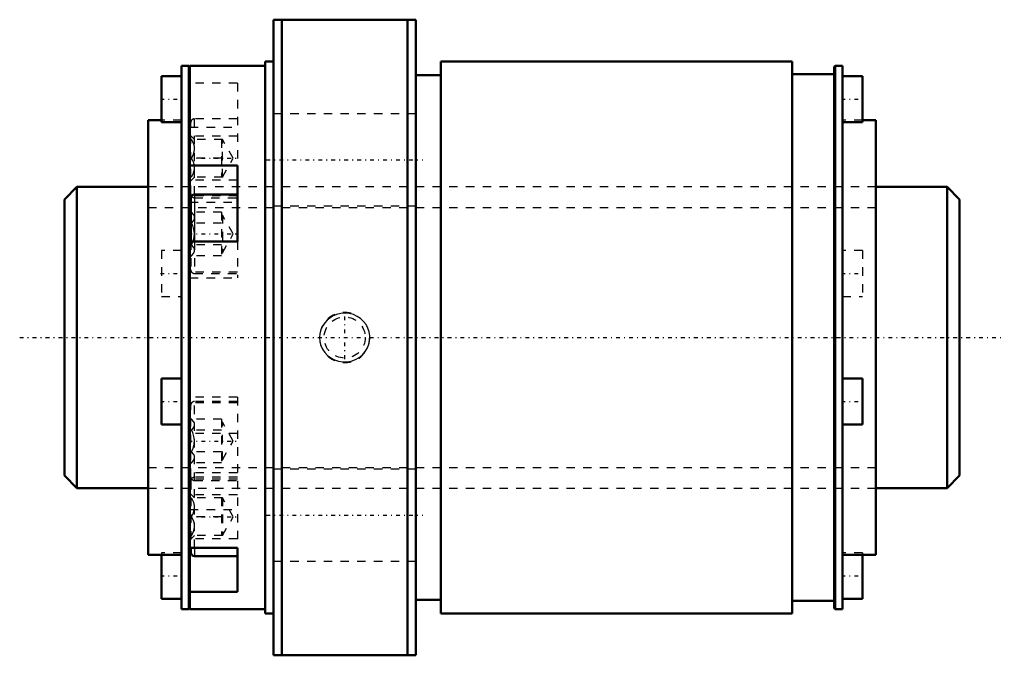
# Model space of a CAD drawing. Header units: millimetres. Extents: x -15 to 102, y -38 to 38.
import ezdxf

# ---------------------------------------------------------------- set-up
doc = ezdxf.new("R2010")
doc.units = ezdxf.units.MM
doc.linetypes.add('Center', pattern=[1.5, 0.45, -0.5, 0.05, -0.5])
doc.linetypes.add('Dashed', pattern=[2, 1, -1])
for name, color, linetype, lineweight in [('2d ConnectionPoints', 7, 'Continuous', 50), ('AM_0', 7, 'Continuous', 50), ('AM_4', 3, 'Continuous', 25), ('AM_5', 3, 'Continuous', 25), ('AM_7', 7, 'Center', 25), ('AM_9', 6, 'Dashed', 25)]:
    doc.layers.add(name, color=color, linetype=linetype, lineweight=lineweight)

# ---------------------------------------------------------------- blocks, each defined once
blk = doc.blocks.new('1_RR0130BLK3636_3_6Nut_0_in_BLK3636_3_6ZZG1_107LC3_0_1300_4')
at = {"layer": 'AM_0'}
for p, q in [((15, 38), (32, 38)), ((15, 38), (15, -38)), ((16, 38), (16, -38)), ((31, 38), (31, -38)), ((32, 38), (32, -38)), ((14, 33), (14, -33)), ((15, 33), (14, 33)), ((35, 33), (35, -33)), ((77, 33), (35, 33)), ((77, 33), (77, -33)), ((4, 32.5), (4, -32.5)), ((4.85, 32.5), (4, 32.5)), ((5, 32.35), (4.85, 32.5)), ((4.85, 32.5), (4.85, -32.5)), ((14, 32.5), (5, 32.5)), ((5, 32.5), (5, -32.5)), ((82.15, 32.5), (82, 32.35)), ((82, 32.35), (82, -32.35)), ((83, 32.5), (82.15, 32.5)), ((82.15, 32.5), (82.15, -32.5)), ((83, 32.5), (83, -32.5)), ((1.6, 31.24), (1.6, 25.74)), ((4, 31.24), (1.6, 31.24)), ((35, 31.35), (32, 31.35)), ((82, 31.5), (77, 31.5)), ((85.4, 31.24), (83, 31.24)), ((85.4, 31.24), (85.4, 25.74)), ((0, 26), (0, -26)), ((1.6, 26), (0, 26)), ((87, 26), (85.4, 26)), ((87, 26), (87, -26)), ((1.6, 25.74), (4, 25.74)), ((83, 25.74), (85.4, 25.74)), ((5, 20.58), (10.67, 20.58)), ((10.67, 11.49), (10.67, 20.58)), ((5.1, 16.65), (5.1, 11.49)), ((10.67, 17.1), (5.55, 17.1)), ((10.67, 11.49), (5, 11.49)), ((1.6, -4.89), (1.6, -10.39)), ((4, -4.89), (1.6, -4.89)), ((85.4, -4.89), (83, -4.89)), ((85.4, -4.89), (85.4, -10.39)), ((1.6, -10.39), (4, -10.39)), ((83, -10.39), (85.4, -10.39)), ((5, -25.15), (10.67, -25.15)), ((5.1, -25.15), (5.1, -25.71)), ((10.67, -30.4), (10.67, -25.15)), ((0, -26), (4, -26)), ((1.6, -26), (1.6, -31.24)), ((5.55, -26.16), (10.67, -26.16)), ((83, -26), (87, -26)), ((85.4, -26), (85.4, -31.24)), ((10.67, -30.4), (5, -30.4)), ((1.6, -31.24), (4, -31.24)), ((32, -31.35), (35, -31.35)), ((77, -31.5), (82, -31.5)), ((83, -31.24), (85.4, -31.24)), ((4, -32.5), (4.85, -32.5)), ((4.85, -32.5), (5, -32.35)), ((5, -32.5), (14, -32.5)), ((82, -32.35), (82.15, -32.5)), ((82.15, -32.5), (83, -32.5)), ((14, -33), (15, -33)), ((35, -33), (77, -33)), ((32, -38), (15, -38))]:
    blk.add_line(p, q, dxfattribs=at)
for centre, start, end in [((5.55, 16.65), 90, 180), ((5.55, -25.71), 180, 270)]:
    blk.add_arc(centre, 0.45, start, end, dxfattribs=at)
at = {"layer": 'AM_4'}
for p, q in [((5.19, 16.92), (5, 16.92)), ((5.55, 17.1), (5.55, 11.49)), ((5.55, -25.15), (5.55, -26.16))]:
    blk.add_line(p, q, dxfattribs=at)
at = {"layer": 'AM_5', "linetype": 'Dashed'}
blk.add_arc((23.5, 0), 3, 75, 15, dxfattribs=at)
at = {"layer": 'AM_7'}
for p, q in [((1.48, 28.49), (4.12, 28.49)), ((82.88, 28.49), (85.52, 28.49)), ((4.82, 21.43), (10.94, 21.43)), ((14.15, 21.25), (32.85, 21.25)), ((4.82, 12.38), (10.94, 12.38)), ((1.48, 7.64), (4.12, 7.64)), ((82.88, 7.64), (85.52, 7.64)), ((23.5, -2.58), (23.5, 2.58)), ((1.48, -7.64), (4.12, -7.64)), ((82.88, -7.64), (85.52, -7.64)), ((4.82, -12.38), (10.94, -12.38)), ((4.82, -21.43), (10.94, -21.43)), ((14.15, -21.25), (32.85, -21.25)), ((1.48, -28.49), (4.12, -28.49)), ((82.88, -28.49), (85.52, -28.49))]:
    blk.add_line(p, q, dxfattribs=at)
at = {"layer": 'AM_9'}
for p, q in [((10.67, 30.4), (5, 30.4)), ((10.67, 30.4), (10.67, 20.58)), ((4, 26), (1.6, 26)), ((10.67, 26.16), (5.55, 26.16)), ((5.55, 17.1), (5.55, 26.16)), ((32, 26.75), (15, 26.75)), ((85.4, 26), (83, 26)), ((5, 25.15), (10.67, 25.15)), ((5.1, 17.16), (5.1, 25.71)), ((10.67, 24.06), (5, 24.06)), ((5.55, 23.68), (5.1, 24.13)), ((8.88, 23.68), (5.2, 23.68)), ((8.78, 23.68), (8.78, 19.18)), ((10.18, 21.43), (8.88, 23.68)), ((8.88, 19.18), (8.88, 23.68)), ((8.78, 21.43), (5.2, 21.43)), ((8.88, 19.18), (10.18, 21.43)), ((5.1, 18.73), (5.55, 19.18)), ((8.88, 19.18), (5.2, 19.18)), ((87, 18), (0, 18)), ((10.67, 18.81), (5, 18.81)), ((10.67, 16.92), (5.19, 16.92)), ((5.55, 16.71), (10.67, 16.71)), ((5, 16.18), (10.67, 16.18)), ((15, 15.75), (32, 15.75)), ((5.2, 14.97), (5.1, 15.07)), ((8.78, 14.97), (5.2, 14.97)), ((8.78, 14.97), (8.78, 9.78)), ((8.88, 14.62), (8.78, 14.62)), ((8.88, 14.62), (8.88, 10.12)), ((10.18, 12.38), (8.88, 14.62)), ((8.78, 13.67), (5.2, 13.67)), ((8.88, 10.12), (10.18, 12.38)), ((5.1, 11.49), (5.1, 8.1)), ((8.78, 11.08), (5.2, 11.08)), ((5.55, 11.49), (5.55, 7.65)), ((10.67, 11.49), (10.67, 7.12)), ((1.6, 10.39), (1.6, 4.89)), ((4, 10.39), (1.6, 10.39)), ((5.1, 9.68), (5.2, 9.78)), ((8.78, 9.78), (5.2, 9.78)), ((8.78, 10.12), (8.88, 10.12)), ((85.4, 10.39), (83, 10.39)), ((85.4, 10.39), (85.4, 4.89)), ((10.67, 7.83), (5, 7.83)), ((5, 7.12), (10.67, 7.12)), ((5.55, 7.65), (10.67, 7.65)), ((1.6, 4.89), (4, 4.89)), ((83, 4.89), (85.4, 4.89)), ((10.67, -7.13), (5, -7.13)), ((10.67, -7.83), (5, -7.83)), ((5.1, -16.65), (5.1, -8.1)), ((10.67, -7.65), (5.55, -7.65)), ((5.55, -25.15), (5.55, -7.65)), ((10.67, -7.13), (10.67, -25.15)), ((5.2, -9.78), (5.1, -9.68)), ((8.78, -9.78), (5.2, -9.78)), ((8.78, -9.78), (8.78, -14.97)), ((8.88, -10.12), (8.78, -10.12)), ((10.18, -12.38), (8.88, -10.12)), ((8.88, -14.62), (8.88, -10.12)), ((10.67, -11.49), (5, -11.49)), ((8.78, -11.08), (5.2, -11.08)), ((8.88, -14.62), (10.18, -12.38)), ((8.78, -13.67), (5.2, -13.67)), ((5.1, -15.07), (5.2, -14.97)), ((8.78, -14.97), (5.2, -14.97)), ((8.78, -14.62), (8.88, -14.62)), ((10.67, -16.18), (5, -16.18)), ((32, -15.75), (15, -15.75)), ((10.67, -16.92), (5, -16.92)), ((5.1, -17.16), (5.1, -25.15)), ((10.67, -16.71), (5.55, -16.71)), ((5.55, -17.1), (10.67, -17.1)), ((0, -18), (87, -18)), ((10.67, -18.81), (5, -18.81)), ((5.55, -19.18), (5.1, -18.73)), ((8.88, -19.18), (5.2, -19.18)), ((8.78, -19.18), (8.78, -23.68)), ((10.18, -21.43), (8.88, -19.18)), ((8.88, -19.18), (8.88, -23.68)), ((5, -20.58), (10.67, -20.58)), ((8.78, -21.43), (5.2, -21.43)), ((8.88, -23.68), (10.18, -21.43)), ((10.67, -24.06), (5, -24.06)), ((5.1, -24.13), (5.55, -23.68)), ((8.88, -23.68), (5.2, -23.68)), ((1.6, -25.74), (1.6, -26)), ((4, -25.74), (1.6, -25.74)), ((85.4, -25.74), (83, -25.74)), ((85.4, -25.74), (85.4, -26)), ((15, -26.75), (32, -26.75))]:
    blk.add_line(p, q, dxfattribs=at)
for points in [[(5.2, 21.43), (5.43, 21.9), (5.54, 22.42), (5.54, 22.78), (5.45, 23.14), (5.2, 23.68)], [(5.2, 19.18), (5.43, 19.65), (5.54, 20.17), (5.54, 20.53), (5.45, 20.89), (5.2, 21.43)], [(5.2, 13.67), (5.43, 13.94), (5.54, 14.24), (5.54, 14.45), (5.45, 14.66), (5.2, 14.97)], [(5.2, 11.08), (5.39, 11.52), (5.51, 11.98), (5.55, 12.45), (5.48, 12.93), (5.33, 13.38), (5.2, 13.67)], [(5.2, 9.78), (5.43, 10.05), (5.54, 10.34), (5.54, 10.55), (5.45, 10.76), (5.2, 11.08)], [(21.41, 2.09), (21.11, 1.77), (20.87, 1.4), (20.66, 0.95), (20.54, 0.47), (20.5, -0.01), (20.54, -0.49), (20.66, -0.95), (20.86, -1.39), (21.13, -1.79), (21.46, -2.14), (21.85, -2.44), (22.29, -2.67), (22.77, -2.83), (23.27, -2.91), (23.78, -2.91), (24.29, -2.82), (24.78, -2.64), (25.23, -2.39), (25.63, -2.06), (25.96, -1.67), (26.21, -1.24), (26.39, -0.78), (26.48, -0.3), (26.49, 0.19), (26.42, 0.66), (26.27, 1.12), (26.05, 1.54), (25.76, 1.92), (25.4, 2.26), (24.99, 2.53), (24.54, 2.74), (24.05, 2.87), (23.54, 2.92), (23.03, 2.88), (22.52, 2.76), (22.05, 2.55), (21.41, 2.09)], [(5.2, -11.08), (5.43, -10.81), (5.54, -10.51), (5.54, -10.3), (5.45, -10.09), (5.2, -9.78)], [(5.2, -13.67), (5.39, -13.23), (5.51, -12.77), (5.55, -12.3), (5.48, -11.82), (5.33, -11.37), (5.2, -11.08)], [(5.2, -14.97), (5.43, -14.7), (5.54, -14.41), (5.54, -14.2), (5.45, -13.99), (5.2, -13.67)], [(5.2, -21.43), (5.43, -20.97), (5.54, -20.45), (5.54, -20.09), (5.45, -19.72), (5.2, -19.18)], [(5.2, -23.68), (5.43, -23.22), (5.54, -22.7), (5.54, -22.34), (5.45, -21.97), (5.2, -21.43)]]:
    blk.add_lwpolyline(points, dxfattribs=at)
blk.add_circle((23.5, 0), 2.46, dxfattribs=at)
for centre, start, end in [((5.55, 25.71), 90, 180), ((5.55, 17.16), 180, 270), ((5.55, 8.1), 180, 270), ((5.55, -8.1), 90, 180), ((5.55, -16.65), 180, 270), ((5.55, -17.16), 90, 180)]:
    blk.add_arc(centre, 0.45, start, end, dxfattribs=at)
blk = doc.blocks.new('2_ZZ0130BLK3636_3_60Shaft_0_in_BLK3636_3_6ZZG1_107LC3_0_1300_4')
at = {"layer": 'AM_0'}
for p, q in [((-8.5, 18), (-10, 16.5)), ((0, 18), (-8.5, 18)), ((-8.5, 18), (-8.5, -18)), ((95.5, 18), (87, 18)), ((95.5, 18), (95.5, -18)), ((97, 16.5), (95.5, 18)), ((-10, 16.5), (-10, -16.5)), ((97, 16.5), (97, -16.5)), ((-10, -16.5), (-8.5, -18)), ((95.5, -18), (97, -16.5)), ((-8.5, -18), (0, -18)), ((87, -18), (95.5, -18))]:
    blk.add_line(p, q, dxfattribs=at)
at = {"layer": 'AM_5', "linetype": 'Dashed'}
for p, q in [((0, 15.5465), (87, 15.5465)), ((0, -15.5465), (87, -15.5465))]:
    blk.add_line(p, q, dxfattribs=at)
at = {"layer": 'AM_7'}
blk.add_line((-15.35, 0), (102.35, 0), dxfattribs=at)
at = {"layer": 'AM_9'}
for p, q in [((87, 18), (0, 18)), ((0, -18), (87, -18))]:
    blk.add_line(p, q, dxfattribs=at)

msp = doc.modelspace()

# ---------------------------------------------------------------- linework, layer by layer
at = {"layer": '2d ConnectionPoints'}
msp.add_point((0, 0), dxfattribs=at)

# ---------------------------------------------------------------- block references
for name in ['1_RR0130BLK3636_3_6Nut_0_in_BLK3636_3_6ZZG1_107LC3_0_1300_4', '2_ZZ0130BLK3636_3_60Shaft_0_in_BLK3636_3_6ZZG1_107LC3_0_1300_4']:
    msp.add_blockref(name, (0, 0))

doc.saveas('drawing.dxf')
